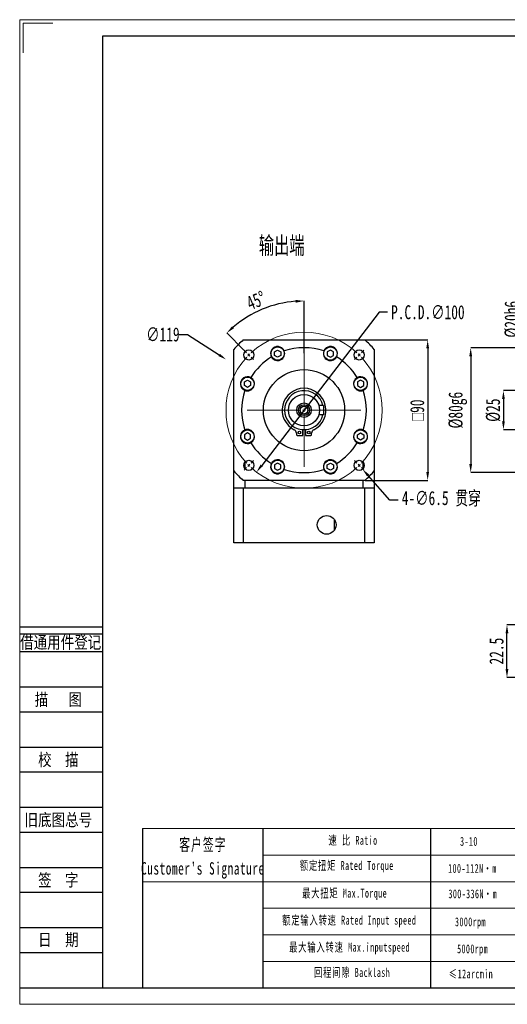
# Model space of a CAD drawing. Header units: millimetres. Extents: x 0 to 297, y 0 to 210.
# Tile 1 of 4: x 0 to 104, y 0 to 210. Entities that reach past the tile are written whole.
import ezdxf
from ezdxf.enums import TextEntityAlignment as Align

# ---------------------------------------------------------------- set-up
doc = ezdxf.new("R2010")
doc.units = ezdxf.units.MM
doc.linetypes.add('CENTER2', pattern=[28.575, 19.05, -3.175, 3.175, -3.175])
for name, color, linetype in [('2细线层', 4, 'Continuous'), ('3中心线层', 1, 'CENTER2'), ('6文字层', 3, 'Continuous'), ('7标注层', 4, 'Continuous')]:
    doc.layers.add(name, color=color, linetype=linetype)
doc.layers.add('SLD-0', color=7, linetype='Continuous', lineweight=18)
doc.layers.add('图框_外框线', color=7, linetype='Continuous', lineweight=18)
doc.styles.add('SLDTEXTSTYLE0', font='TXT', dxfattribs={"width": 0.7, "bigfont": 'bigfont'})
doc.styles.add('SLDTEXTSTYLE1', font='TXT', dxfattribs={"width": 0.7})
doc.styles.add('宋体', font='txt', dxfattribs={"width": 0.8})
doc.styles.add('标准', font='txt', dxfattribs={"width": 0.667})
doc.dimstyles.new('SLDDIMSTYLE0', dxfattribs={"dimtxt": 3, "dimasz": 1.8, "dimexe": 0, "dimexo": 0.0625, "dimgap": 0.75, "dimtad": 0, "dimtih": 1, "dimtoh": 1, "dimlfac": 3, "dimrnd": 1e-09, "dimzin": 12, "dimdsep": 46, "dimtxsty": 'SLDTEXTSTYLE1', "dimsah": 1, "dimcen": 0, "dimadec": 0, "dimazin": 3, "dimtfac": 1, "dimtofl": 0, "dimtmove": 0, "dimatfit": 3, "dimfxl": 1, "dimfrac": 2, "dimtolj": 1, "dimtzin": 12, "dimarcsym": 0})
doc.dimstyles.new('SLDDIMSTYLE1', dxfattribs={"dimtxt": 3, "dimasz": 1.8, "dimexe": 0, "dimexo": 0.0625, "dimgap": 0.75, "dimtad": 1, "dimdec": 4, "dimlfac": 3, "dimzin": 12, "dimdsep": 46, "dimtxsty": 'SLDTEXTSTYLE1', "dimsah": 1, "dimcen": 0.09, "dimazin": 3, "dimtfac": 1, "dimtofl": 0, "dimtmove": 0, "dimatfit": 3, "dimfxl": 1, "dimfrac": 2, "dimtolj": 1, "dimtzin": 12, "dimarcsym": 0})
doc.dimstyles.new('SLDDIMSTYLE13', dxfattribs={"dimtxt": 3, "dimasz": 1.8, "dimexe": 0, "dimexo": 0.0625, "dimgap": 0.75, "dimtad": 1, "dimlfac": 2, "dimrnd": 1e-09, "dimzin": 12, "dimdsep": 46, "dimtxsty": 'SLDTEXTSTYLE1', "dimsah": 1, "dimcen": 0.09, "dimadec": 0, "dimazin": 3, "dimtfac": 1, "dimtofl": 0, "dimtmove": 0, "dimatfit": 3, "dimfxl": 1, "dimfrac": 2, "dimtolj": 1, "dimtzin": 12, "dimarcsym": 0})
doc.dimstyles.new('SLDDIMSTYLE2', dxfattribs={"dimtxt": 3, "dimasz": 1.8, "dimexe": 0, "dimexo": 0.0625, "dimgap": 0.75, "dimtad": 0, "dimtih": 1, "dimtoh": 1, "dimlfac": 3, "dimrnd": 1e-09, "dimzin": 12, "dimdsep": 46, "dimtxsty": 'SLDTEXTSTYLE1', "dimsah": 1, "dimcen": 0, "dimadec": 0, "dimazin": 3, "dimtfac": 1, "dimtofl": 0, "dimtmove": 0, "dimatfit": 3, "dimfxl": 1, "dimfrac": 2, "dimtolj": 1, "dimtzin": 12, "dimarcsym": 0})
doc.dimstyles.new('SLDDIMSTYLE3', dxfattribs={"dimtxt": 3, "dimasz": 1.8, "dimexe": 0, "dimexo": 0.0625, "dimgap": 0.75, "dimtad": 0, "dimtih": 1, "dimtoh": 1, "dimlfac": 3, "dimrnd": 1e-09, "dimzin": 12, "dimdsep": 46, "dimtxsty": 'SLDTEXTSTYLE1', "dimsah": 1, "dimcen": 0, "dimadec": 0, "dimazin": 3, "dimtfac": 1, "dimtofl": 0, "dimtmove": 0, "dimatfit": 3, "dimfxl": 1, "dimfrac": 2, "dimtolj": 1, "dimtzin": 12, "dimarcsym": 0})
doc.dimstyles.new('SLDDIMSTYLE4', dxfattribs={"dimtxt": 3, "dimasz": 1.8, "dimexe": 0, "dimexo": 0.0625, "dimgap": 0.75, "dimtad": 1, "dimlfac": 3, "dimrnd": 1e-09, "dimzin": 12, "dimdsep": 46, "dimtxsty": 'SLDTEXTSTYLE1', "dimsah": 1, "dimcen": 0.09, "dimadec": 0, "dimazin": 3, "dimtfac": 1, "dimtofl": 0, "dimtmove": 0, "dimatfit": 3, "dimfxl": 1, "dimfrac": 2, "dimtolj": 1, "dimtzin": 12, "dimarcsym": 0})
doc.dimstyles.new('SLDDIMSTYLE5', dxfattribs={"dimtxt": 3, "dimasz": 1.8, "dimexe": 0, "dimexo": 0.0625, "dimgap": 0.75, "dimtad": 1, "dimlfac": 3, "dimrnd": 1e-09, "dimzin": 12, "dimdsep": 46, "dimtxsty": 'SLDTEXTSTYLE1', "dimsah": 1, "dimcen": 0.09, "dimadec": 0, "dimazin": 3, "dimtfac": 1, "dimtofl": 0, "dimtmove": 0, "dimatfit": 3, "dimfxl": 1, "dimfrac": 2, "dimtolj": 1, "dimarcsym": 0})
doc.dimstyles.new('SLDDIMSTYLE6', dxfattribs={"dimtxt": 3, "dimasz": 1.8, "dimexe": 0, "dimexo": 0.0625, "dimgap": 0.75, "dimtad": 1, "dimlfac": 3, "dimrnd": 1e-09, "dimzin": 12, "dimdsep": 46, "dimtxsty": 'SLDTEXTSTYLE1', "dimsah": 1, "dimcen": 0.09, "dimadec": 0, "dimazin": 3, "dimtfac": 1, "dimtofl": 0, "dimtmove": 0, "dimatfit": 3, "dimfxl": 1, "dimfrac": 2, "dimtolj": 1, "dimarcsym": 0})

# ---------------------------------------------------------------- blocks, each defined once
blk = doc.blocks.new('*D67')
at = {"layer": '6文字层', "color": 0, "lineweight": -2}
for p, q in [((34.07, 143.07), (35.87, 143.07)), ((35.87, 143.07), (42.6, 138.69))]:
    blk.add_line(p, q, dxfattribs=at)
at = {"layer": '6文字层', "color": 0}
blk.add_solid([(42.44, 138.44), (42.77, 138.94), (44.11, 137.71)], dxfattribs=at)
at = {"layer": 'Defpoints', "color": 0}
for p in [(44.11, 137.71), (77.36, 116.08)]:
    blk.add_point(p, dxfattribs=at)
at = {"layer": '6文字层', "color": 0, "insert": (27.02, 144.57), "char_height": 3, "attachment_point": 1, "style": 'SLDTEXTSTYLE1'}
blk.add_mtext('\\A1;∅119', dxfattribs=at)
blk = doc.blocks.new('*D68')
at = {"layer": '6文字层', "color": 0, "lineweight": -2}
for p, q in [((60.74, 139.07), (60.74, 150.21)), ((47.91, 139.72), (44.25, 143.38))]:
    blk.add_line(p, q, dxfattribs=at)
blk.add_arc((60.74, 126.89), 23.32, 94.4242, 130.5758, dxfattribs=at)
at = {"layer": '6文字层', "color": 0}
for points in [[(58.95, 149.84), (58.93, 150.44), (60.74, 150.21)], [(45.37, 144.82), (45.77, 144.38), (44.25, 143.38)]]:
    blk.add_solid(points, dxfattribs=at)
at = {"layer": 'Defpoints', "color": 0}
for p in [(54.7, 149.41), (47.95, 139.68), (60.74, 139.01), (49.95, 137.67), (60.74, 114.77)]:
    blk.add_point(p, dxfattribs=at)
at = {"layer": '6文字层', "color": 0, "insert": (48.12, 150.96), "char_height": 3, "attachment_point": 1, "rotation": 22.5, "style": 'SLDTEXTSTYLE1'}
blk.add_mtext('\\A1;45%%d', dxfattribs=at)
blk = doc.blocks.new('*D69')
at = {"layer": '6文字层', "color": 0, "lineweight": -2}
for p, q in [((76.78, 147.81), (51.69, 115.09)), ((78.58, 147.81), (76.78, 147.81))]:
    blk.add_line(p, q, dxfattribs=at)
at = {"layer": '6文字层', "color": 0}
blk.add_solid([(51.45, 115.28), (51.93, 114.91), (50.6, 113.67)], dxfattribs=at)
at = {"layer": 'Defpoints', "color": 0}
for p in [(70.88, 140.12), (50.6, 113.67)]:
    blk.add_point(p, dxfattribs=at)
at = {"layer": '6文字层', "color": 0, "insert": (79.33, 149.31), "char_height": 3, "attachment_point": 1, "style": 'SLDTEXTSTYLE1'}
blk.add_mtext('\\A1;P.C.D.∅100', dxfattribs=at)
blk = doc.blocks.new('*D70')
at = {"layer": '6文字层', "color": 0, "lineweight": -2}
for p, q in [((79.07, 107.65), (74.43, 112.94)), ((80.87, 107.65), (79.07, 107.65))]:
    blk.add_line(p, q, dxfattribs=at)
at = {"layer": '6文字层', "color": 0}
blk.add_solid([(74.65, 113.14), (74.2, 112.74), (73.24, 114.29)], dxfattribs=at)
at = {"layer": 'Defpoints', "color": 0}
for p in [(71.81, 115.92), (73.24, 114.29)]:
    blk.add_point(p, dxfattribs=at)
at = {"layer": '6文字层', "color": 0, "insert": (81.62, 109.62), "char_height": 3, "attachment_point": 1, "style": 'SLDTEXTSTYLE1'}
blk.add_mtext('\\A1;4-∅6.5 贯穿', dxfattribs=at)
blk = doc.blocks.new('*D71')
at = {"layer": '6文字层', "color": 0, "lineweight": -2}
for p, q in [((73.78, 141.89), (87.15, 141.89)), ((87.15, 140.09), (87.15, 113.69)), ((73.78, 111.89), (87.15, 111.89))]:
    blk.add_line(p, q, dxfattribs=at)
at = {"layer": '6文字层', "color": 0}
for points in [[(87.45, 140.09), (86.85, 140.09), (87.15, 141.89)], [(86.85, 113.69), (87.45, 113.69), (87.15, 111.89)]]:
    blk.add_solid(points, dxfattribs=at)
at = {"layer": 'Defpoints', "color": 0}
for p in [(73.71, 141.89), (73.71, 111.89), (87.15, 111.89)]:
    blk.add_point(p, dxfattribs=at)
at = {"layer": '6文字层', "color": 0, "insert": (83.4, 126.89), "char_height": 3, "attachment_point": 2, "rotation": 90, "style": 'SLDTEXTSTYLE1'}
blk.add_mtext('\\A1;{\\fGDT;o}90', dxfattribs=at)
blk = doc.blocks.new('SW_CENTERMARKSYMBOL_0')
at = {"layer": 'SLD-0', "color": 0}
for p, q in [((-0.47, 0.47), (-1, 1)), ((0, 0), (-0.24, 0.24)), ((0, 0), (0.24, -0.24)), ((11.79, -11.12), (11.79, 0.33)), ((23.57, 0), (23.33, -0.24)), ((23.57, 0), (23.81, 0.24)), ((24.04, 0.47), (24.57, 1)), ((0.47, -0.47), (1, -1)), ((23.1, -0.47), (22.57, -1)), ((11.12, -11.79), (-0.33, -11.79)), ((11.79, -11.79), (11.45, -11.79)), ((11.79, -11.79), (11.79, -11.45)), ((11.79, -11.79), (11.79, -12.12)), ((11.79, -11.79), (12.12, -11.79)), ((11.79, -12.45), (11.79, -23.9)), ((12.45, -11.79), (23.9, -11.79)), ((0.47, -23.1), (1, -22.57)), ((23.1, -23.1), (22.57, -22.57)), ((-0.47, -24.04), (-1, -24.57)), ((0, -23.57), (-0.24, -23.81)), ((0, -23.57), (0.24, -23.33)), ((23.57, -23.57), (23.33, -23.33)), ((23.57, -23.57), (23.81, -23.81)), ((24.04, -24.04), (24.57, -24.57))]:
    blk.add_line(p, q, dxfattribs=at)
for start, end in [(47.2918, 132.7082), (133.8541, 135), (45, 46.1459), (43.8541, 45), (137.2918, 222.7082), (135, 136.1459), (317.2918, 42.7082), (223.8541, 225), (225, 226.1459), (227.2918, 312.7082), (313.8541, 315), (315, 316.1459)]:
    blk.add_arc((11.79, -11.79), 16.67, start, end, dxfattribs=at)
blk = doc.blocks.new('*D76')
at = {"layer": '6文字层', "color": 0, "lineweight": -2}
for p, q in [((107.31, 130.22), (107.31, 151.77)), ((112.28, 130.22), (107.31, 130.22)), ((107.31, 128.42), (107.31, 125.36)), ((112.28, 123.56), (107.31, 123.56))]:
    blk.add_line(p, q, dxfattribs=at)
at = {"layer": '6文字层', "color": 0}
for points in [[(107.61, 128.42), (107.01, 128.42), (107.31, 130.22)], [(107.01, 125.36), (107.61, 125.36), (107.31, 123.56)]]:
    blk.add_solid(points, dxfattribs=at)
at = {"layer": 'Defpoints', "color": 0}
for p in [(112.34, 130.22), (107.31, 123.56), (112.34, 123.56)]:
    blk.add_point(p, dxfattribs=at)
at = {"layer": '6文字层', "color": 0, "insert": (103.56, 146.3), "char_height": 3, "attachment_point": 2, "rotation": 90, "style": 'SLDTEXTSTYLE1'}
blk.add_mtext('\\A1;%%c20h6', dxfattribs=at)
blk = doc.blocks.new('*D77')
at = {"layer": '6文字层', "color": 0, "lineweight": -2}
for p, q in [((124.28, 131.06), (103.34, 131.06)), ((103.34, 129.26), (103.34, 124.52)), ((124.28, 122.72), (103.34, 122.72))]:
    blk.add_line(p, q, dxfattribs=at)
at = {"layer": '6文字层', "color": 0}
for points in [[(103.64, 129.26), (103.04, 129.26), (103.34, 131.06)], [(103.04, 124.52), (103.64, 124.52), (103.34, 122.72)]]:
    blk.add_solid(points, dxfattribs=at)
at = {"layer": 'Defpoints', "color": 0}
for p in [(124.34, 131.06), (103.34, 122.72), (124.34, 122.72)]:
    blk.add_point(p, dxfattribs=at)
at = {"layer": '6文字层', "color": 0, "insert": (99.59, 126.89), "char_height": 3, "attachment_point": 2, "rotation": 90, "style": 'SLDTEXTSTYLE1'}
blk.add_mtext('\\A1;%%c25', dxfattribs=at)
blk = doc.blocks.new('*D78')
at = {"layer": '6文字层', "color": 0, "lineweight": -2}
for p, q in [((124.78, 140.22), (96.34, 140.22)), ((96.34, 138.42), (96.34, 115.36)), ((124.78, 113.56), (96.34, 113.56))]:
    blk.add_line(p, q, dxfattribs=at)
at = {"layer": '6文字层', "color": 0}
for points in [[(96.64, 138.42), (96.04, 138.42), (96.34, 140.22)], [(96.04, 115.36), (96.64, 115.36), (96.34, 113.56)]]:
    blk.add_solid(points, dxfattribs=at)
at = {"layer": 'Defpoints', "color": 0}
for p in [(124.84, 140.22), (96.34, 113.56), (124.84, 113.56)]:
    blk.add_point(p, dxfattribs=at)
at = {"layer": '6文字层', "color": 0, "insert": (91.59, 126.89), "char_height": 3, "attachment_point": 2, "rotation": 90, "style": 'SLDTEXTSTYLE1'}
blk.add_mtext('\\A1;%%c80g6', dxfattribs=at)
blk = doc.blocks.new('*D101')
at = {"layer": '6文字层', "color": 0, "lineweight": -2}
for p, q in [((113.63, 81.06), (104.09, 81.06)), ((104.09, 71.61), (104.09, 79.26)), ((112.13, 69.81), (104.09, 69.81))]:
    blk.add_line(p, q, dxfattribs=at)
at = {"layer": '6文字层', "color": 0}
for points in [[(104.39, 79.26), (103.79, 79.26), (104.09, 81.06)], [(103.79, 71.61), (104.39, 71.61), (104.09, 69.81)]]:
    blk.add_solid(points, dxfattribs=at)
at = {"layer": 'Defpoints', "color": 0}
for p in [(104.09, 81.06), (113.7, 81.06), (112.2, 69.81)]:
    blk.add_point(p, dxfattribs=at)
at = {"layer": '6文字层', "color": 0, "insert": (100.34, 75.43), "char_height": 3, "attachment_point": 2, "rotation": 90, "style": 'SLDTEXTSTYLE1'}
blk.add_mtext('\\A1;22.5', dxfattribs=at)

msp = doc.modelspace()

# ---------------------------------------------------------------- linework, layer by layer
at = {"color": 7, "linetype": 'Continuous', "lineweight": 25}
for p, q in [((47.761988, 141.891024), (73.712798, 141.891024)), ((45.737392, 113.915619), (45.737392, 139.866428)), ((54.441417, 139.356794), (55.102483, 139.738461)), ((54.441417, 138.59346), (54.441417, 139.356794)), ((55.102483, 139.738461), (55.763549, 139.356794)), ((55.763549, 139.356794), (55.763549, 138.59346)), ((66.372303, 139.738461), (65.711237, 139.356794)), ((65.711237, 139.356794), (65.711237, 138.59346)), ((67.033369, 139.356794), (66.372303, 139.738461)), ((67.033369, 138.59346), (67.033369, 139.356794)), ((75.737393, 139.866428), (75.737393, 113.915619)), ((55.102483, 138.211795), (54.441417, 138.59346)), ((55.763549, 138.59346), (55.102483, 138.211795)), ((65.711237, 138.59346), (66.372303, 138.211795)), ((66.372303, 138.211795), (67.033369, 138.59346)), ((47.992224, 132.9076), (48.653289, 133.289267)), ((47.992224, 132.144267), (47.992224, 132.9076)), ((48.653289, 133.289267), (49.314355, 132.9076)), ((49.314355, 132.9076), (49.314355, 132.144267)), ((72.821497, 133.289267), (72.160431, 132.9076)), ((72.160431, 132.9076), (72.160431, 132.144267)), ((73.482562, 132.9076), (72.821497, 133.289267)), ((73.482562, 132.144267), (73.482562, 132.9076)), ((48.653289, 131.7626), (47.992224, 132.144267)), ((49.314355, 132.144267), (48.653289, 131.7626)), ((72.160431, 132.144267), (72.821497, 131.7626)), ((72.821497, 131.7626), (73.482562, 132.144267)), ((64.90406, 127.891024), (63.91719, 127.891024)), ((64.90406, 127.891024), (64.90406, 125.891024)), ((64.90406, 125.891024), (63.91719, 125.891024)), ((48.653289, 122.019447), (47.992224, 121.63778)), ((49.314355, 121.63778), (48.653289, 122.019447)), ((59.120726, 121.966848), (59.120726, 121.634001)), ((60.45406, 121.467335), (60.45406, 122.734001)), ((61.020726, 122.734001), (61.020726, 121.467335)), ((62.35406, 121.634001), (62.35406, 121.966848)), ((72.160431, 121.63778), (72.821497, 122.019447)), ((72.821497, 122.019447), (73.482562, 121.63778)), ((47.992224, 121.63778), (47.992224, 120.874447)), ((47.992224, 120.874447), (48.653289, 120.49278)), ((48.653289, 120.49278), (49.314355, 120.874447)), ((49.314355, 120.874447), (49.314355, 121.63778)), ((59.287393, 121.467335), (60.45406, 121.467335)), ((61.020726, 121.467335), (62.187393, 121.467335)), ((72.160431, 120.874447), (72.160431, 121.63778)), ((72.821497, 120.49278), (72.160431, 120.874447)), ((73.482562, 120.874447), (72.821497, 120.49278)), ((73.482562, 121.63778), (73.482562, 120.874447)), ((48.070727, 115.735572), (48.070727, 114.476249)), ((73.404059, 114.476249), (73.404059, 115.735572)), ((45.737392, 110.224357), (45.737392, 113.915619)), ((55.102483, 115.570252), (54.441417, 115.188587)), ((54.441417, 115.188587), (54.441417, 114.425253)), ((54.441417, 114.425253), (55.102483, 114.043586)), ((55.763549, 115.188587), (55.102483, 115.570252)), ((55.102483, 114.043586), (55.763549, 114.425253)), ((55.763549, 114.425253), (55.763549, 115.188587)), ((65.711237, 115.188587), (66.372303, 115.570252)), ((65.711237, 114.425253), (65.711237, 115.188587)), ((66.372303, 114.043586), (65.711237, 114.425253)), ((66.372303, 115.570252), (67.033369, 115.188587)), ((67.033369, 114.425253), (66.372303, 114.043586)), ((67.033369, 115.188587), (67.033369, 114.425253)), ((75.737393, 113.915619), (75.737393, 110.224357)), ((73.712798, 111.891023), (47.761988, 111.891023)), ((48.070727, 111.891023), (48.070727, 110.224357)), ((73.404059, 110.224357), (73.404059, 111.891023)), ((47.761988, 110.224357), (45.737392, 110.224357)), ((45.737392, 98.55769), (45.737392, 110.224357)), ((73.712798, 110.224357), (47.761988, 110.224357)), ((47.761988, 110.224357), (47.761988, 98.55769)), ((73.404059, 110.224357), (48.070727, 110.224357)), ((75.737393, 110.224357), (73.712798, 110.224357)), ((73.712798, 98.55769), (73.712798, 110.224357)), ((75.737393, 110.224357), (75.737393, 98.55769)), ((67.237393, 101.285482), (67.237393, 103.496566)), ((47.761988, 98.55769), (45.737392, 98.55769)), ((73.712798, 98.55769), (47.761988, 98.55769)), ((75.737393, 98.55769), (73.712798, 98.55769))]:
    msp.add_line(p, q, dxfattribs=at)
for p, q in [((51.908941, 37.525291), (51.908941, 3.534298)), ((87.787353, 37.525291), (87.787353, 3.534298))]:
    msp.add_line(p, q)
for centre, radius in [((48.95228, 138.676137), 1.083333), ((55.102483, 138.975127), 1.416667), ((66.372303, 138.975127), 1.416667), ((72.522506, 138.676137), 1.083333), ((60.737393, 126.891024), 8.666667), ((48.653289, 132.525934), 1.416667), ((72.821497, 132.525934), 1.416667), ((60.737393, 126.891024), 3.333333), ((60.737393, 126.891024), 1.551567), ((60.737393, 126.891024), 1.166667), ((60.737393, 126.891024), 0.833333), ((48.653289, 121.256113), 1.416667), ((59.737393, 122.100668), 0.283333), ((61.737393, 122.100668), 0.283333), ((72.821497, 121.256113), 1.416667), ((48.95228, 115.10591), 1.083333), ((55.102483, 114.80692), 1.416667), ((66.372303, 114.80692), 1.416667), ((72.522506, 115.10591), 1.083333), ((65.570726, 102.391024), 2)]:
    msp.add_circle(centre, radius, dxfattribs=at)
for centre, radius, start, end in [((60.737393, 126.891024), 19.833333, 130.86068831, 139.13931169), ((60.737393, 126.891024), 19.833333, 40.86068831, 49.13931169), ((55.102483, 138.975127), 1.5, 21.77541041, 208.22458959), ((55.102483, 138.975127), 1.5, 208.22458959, 21.77541041), ((60.737393, 126.891024), 13.333333, 71.44917918, 108.55082082), ((66.372303, 138.975127), 1.5, 158.22458959, 331.77541041), ((66.372303, 138.975127), 1.5, 331.77541041, 158.22458959), ((60.737393, 126.891024), 13.333333, 121.44917918, 148.55082082), ((60.737393, 126.891024), 13.333333, 31.44917918, 58.55082082), ((48.653289, 132.525934), 1.5, 61.77541041, 248.22458959), ((48.653289, 132.525934), 1.5, 248.22458959, 61.77541041), ((72.821497, 132.525934), 1.5, 118.22458959, 291.77541041), ((72.821497, 132.525934), 1.5, 291.77541041, 118.22458959), ((60.737393, 126.891024), 13.333333, 161.44917918, 198.55082082), ((60.737393, 126.891024), 4.666667, 296.45242412, 243.54757588), ((60.737393, 126.891024), 4.166667, 13.88654036, 346.11345964), ((60.737393, 126.891024), 13.333333, 341.44917918, 18.55082082), ((48.653289, 121.256113), 1.5, 111.77541041, 298.22458959), ((48.653289, 121.256113), 1.5, 298.22458959, 111.77541041), ((58.287393, 121.966848), 0.833333, 0, 63.54757588), ((63.187393, 121.966848), 0.833333, 116.45242412, 180), ((72.821497, 121.256113), 1.5, 68.22458959, 241.77541041), ((72.821497, 121.256113), 1.5, 241.77541041, 68.22458959), ((60.737393, 126.891024), 13.333333, 211.44917918, 238.55082082), ((59.287393, 121.634001), 0.166667, 180, 270), ((62.187393, 121.634001), 0.166667, 270, 0), ((60.737393, 126.891024), 13.333333, 301.44917918, 328.55082082), ((55.102483, 114.80692), 1.5, 338.22458959, 151.77541041), ((66.372303, 114.80692), 1.5, 28.22458959, 201.77541041), ((60.737393, 126.891024), 19.833333, 220.86068831, 229.13931169), ((55.102483, 114.80692), 1.5, 151.77541041, 338.22458959), ((60.737393, 126.891024), 13.333333, 251.44917918, 288.55082082), ((66.372303, 114.80692), 1.5, 201.77541041, 28.22458959), ((60.737393, 126.891024), 19.833333, 310.86068831, 319.13931169)]:
    msp.add_arc(centre, radius, start, end, dxfattribs=at)
at = {"layer": '2细线层'}
for p, q in [((0.004468, 80.638638), (17.700549, 80.638638)), ((0.004468, 79.126902), (17.700549, 79.126902)), ((0.004468, 75.347562), (17.700549, 75.347562)), ((0.004468, 67.788883), (17.700549, 67.788883)), ((0.004468, 62.497808), (17.700549, 62.497808)), ((0.004468, 54.939128), (17.700549, 54.939128)), ((0.004468, 49.648053), (17.700549, 49.648053)), ((0.004468, 42.089374), (17.700549, 42.089374)), ((0.004468, 36.798298), (17.700549, 36.798298)), ((0.004468, 29.239619), (17.700549, 29.239619)), ((0.004468, 23.948544), (17.700549, 23.948544)), ((0.004468, 16.389865), (17.700549, 16.389865)), ((0.004468, 11.098789), (17.700549, 11.098789)), ((0.004468, 3.54011), (17.700549, 3.54011))]:
    msp.add_line(p, q, dxfattribs=at)
at = {"layer": '7标注层', "color": 0}
msp.add_line((26.268047, 37.525291), (26.268047, 3.54011), dxfattribs=at)
at = {"layer": '图框_外框线'}
for p, q in [((26.268047, 37.525291), (293.829119, 37.525291)), ((51.908941, 31.85485), (202.28376, 31.85485)), ((26.268047, 26.184409), (293.829119, 26.184409)), ((51.908941, 20.513969), (293.829119, 20.513969)), ((51.908941, 14.843528), (293.829119, 14.843528)), ((51.908941, 9.173087), (293.829119, 9.173087))]:
    msp.add_line(p, q, dxfattribs=at)
at = {"layer": '图框_外框线', "color": 3}
msp.add_lwpolyline([(0, 0), (297.369229, 0), (297.369229, 210.282526), (0, 210.282526)], close=True, dxfattribs=at)
msp.add_lwpolyline([(0.708022, 203.202307), (0.708022, 209.574504), (7.08022, 209.574504)], dxfattribs=at)
at = {"layer": '图框_外框线', "color": 3, "lineweight": 25}
msp.add_lwpolyline([(17.700549, 3.54011), (293.829119, 3.54011), (293.829119, 206.742416), (17.700549, 206.742416)], close=True, dxfattribs=at)

# ---------------------------------------------------------------- block references
at = {"layer": '3中心线层'}
msp.add_blockref('SW_CENTERMARKSYMBOL_0', (48.95228, 138.676137), dxfattribs=at)

# ---------------------------------------------------------------- texts
at = {"layer": '6文字层', "color": 3, "style": '宋体', "width": 0.8}
for s, p in [('借通用件登记', (8.756548, 77.337449)), ('描   图', (8.2522, 65.143345)), ('校  描', (8.2522, 52.293591)), ('旧底图总号', (8.2522, 39.443836)), ('签  字', (8.2522, 26.594081)), ('日  期', (8.256913, 13.819767))]:
    msp.add_text(s, height=2.6455377, dxfattribs=at).set_placement(p, align=Align.MIDDLE)
at = {"layer": 'SLD-0', "insert": (51.075719, 164.060755), "char_height": 4.2333333, "attachment_point": 1, "style": 'SLDTEXTSTYLE0'}
msp.add_mtext('输出端', dxfattribs=at)
at = {"layer": 'SLD-0', "color": 1, "attachment_point": 2, "line_spacing_factor": 1.15057, "style": '标准'}
for s, insert, char_height, width in [("\\T1.1;客户签字\\PCustomer's Signature", (39.13269, 35.427184), 2.64620566, 32.9190712), ('\\T1.1;速 比 Ratio', (71.192509, 35.966081), 1.8901469, 15.44422143), ('\\T1.1;\\pxqc;3-10', (95.963843, 35.748068), 1.8901469, 8.03650958), ('\\T1.1;额定扭矩 Rated Torque', (69.863915, 30.589019), 1.8901469, 33.55904022), ('\\T1.1;100-112N·m', (96.71351, 29.969158), 1.8901469, 15.65537706), ('\\T1.1;最大扭矩 Max.Torque', (69.398907, 24.680888), 1.8901469, 22.31130682), ('\\T1.1;300-336N·m', (96.780581, 24.53984), 1.8901469, 18.7983715), ('\\T1.1;额定输入转速 Rated Input speed', (70.395352, 18.905521), 1.8901469, 29.66273134), ('{\\T1.1;环境温度 Enviromental Temperature}', (124.349596, 19.191038), 1.8901469, 65.46485834), ('\\T1.1;3000rpm', (96.290754, 18.561697), 1.8901469, 13.02387867), ('\\T1.1;最大输入转速 Max.inputspeed ', (70.461782, 13.130158), 1.8901469, 29.83409262), ('\\T1.1;5000rpm', (96.741859, 12.790282), 1.8901469, 41.32959105), ('\\T1.1;回程间隙 Backlash', (70.99322, 7.753096), 1.8901469, 24.19075552), ('{\\T1.1;≤12arcmin }', (96.396227, 7.439959), 1.8901469, 14.53992492)]:
    msp.add_mtext(s, dxfattribs=dict(at, insert=insert, char_height=char_height, width=width))

# ---------------------------------------------------------------- dimensions: what is measured, and where the dimension line sits
at = {"layer": '6文字层'}
dim = msp.add_angular_dim_2l(base=(54.702575, 149.413269), line1=((60.737393, 114.772577), (60.737393, 139.00947)), line2=((47.950545, 139.677871), (49.954014, 137.674402)), dimstyle='SLDDIMSTYLE1', dxfattribs=at)
dim.commit()
dim.dimension.update_dxf_attribs({"geometry": '*D68', "text_midpoint": (51.814461, 148.432887), "dimtype": 162})
for base, p1, p2, text, dimstyle, picture, middle in [((107.312897, 123.55769), (112.3423, 130.224357), (112.3423, 123.55769), '%%c<>h6', 'SLDDIMSTYLE5', '*D76', (107.312897, 146.298783)), ((87.148717, 111.891024), (73.712797, 141.891024), (73.712797, 111.891024), '{\\fGDT;o}<>', 'SLDDIMSTYLE4', '*D71', (87.148717, 126.891024)), ((96.3423, 113.55769), (124.8423, 140.224357), (124.8423, 113.55769), '%%c<>g6', 'SLDDIMSTYLE6', '*D78', (96.3423, 126.891024)), ((103.3423, 122.724357), (124.3423, 131.05769), (124.3423, 122.724357), '%%c<>', 'SLDDIMSTYLE4', '*D77', (103.3423, 126.891024))]:
    dim = msp.add_linear_dim(base=base, p1=p1, p2=p2, angle=90, text=text, dimstyle=dimstyle, dxfattribs=at)
    dim.commit()
    dim.dimension.update_dxf_attribs({"geometry": picture, "text_midpoint": middle, "dimtype": 160})
for p1, p2, text, dimstyle, picture, middle in [((70.87942, 140.116645), (50.595366, 113.665402), 'P.C.D.<>', 'SLDDIMSTYLE2', '*D69', (86.681592, 147.813319)), ((71.807634, 115.919894), (73.237378, 114.291927), '4-<> 贯穿', 'SLDDIMSTYLE3', '*D70', (91.158972, 107.647312))]:
    dim = msp.add_diameter_dim_2p(p1=p1, p2=p2, text=text, dimstyle=dimstyle, dxfattribs=at)
    dim.commit()
    dim.dimension.update_dxf_attribs({"geometry": picture, "text_midpoint": middle, "dimtype": 163})
dim = msp.add_diameter_dim_2p(p1=(77.363026, 116.076708), p2=(44.111759, 137.705339), dimstyle='SLDDIMSTYLE0', dxfattribs=at)
dim.commit()
dim.dimension.update_dxf_attribs({"geometry": '*D67', "text_midpoint": (30.169666, 143.066494), "dimtype": 163})
dim = msp.add_linear_dim(base=(104.086356, 81.058046), p1=(112.196878, 69.808046), p2=(113.696877, 81.058046), angle=90, dimstyle='SLDDIMSTYLE13', dxfattribs=at)
dim.commit()
dim.dimension.update_dxf_attribs({"geometry": '*D101', "text_midpoint": (104.086356, 75.433046), "dimtype": 160})

doc.saveas('drawing.dxf')
